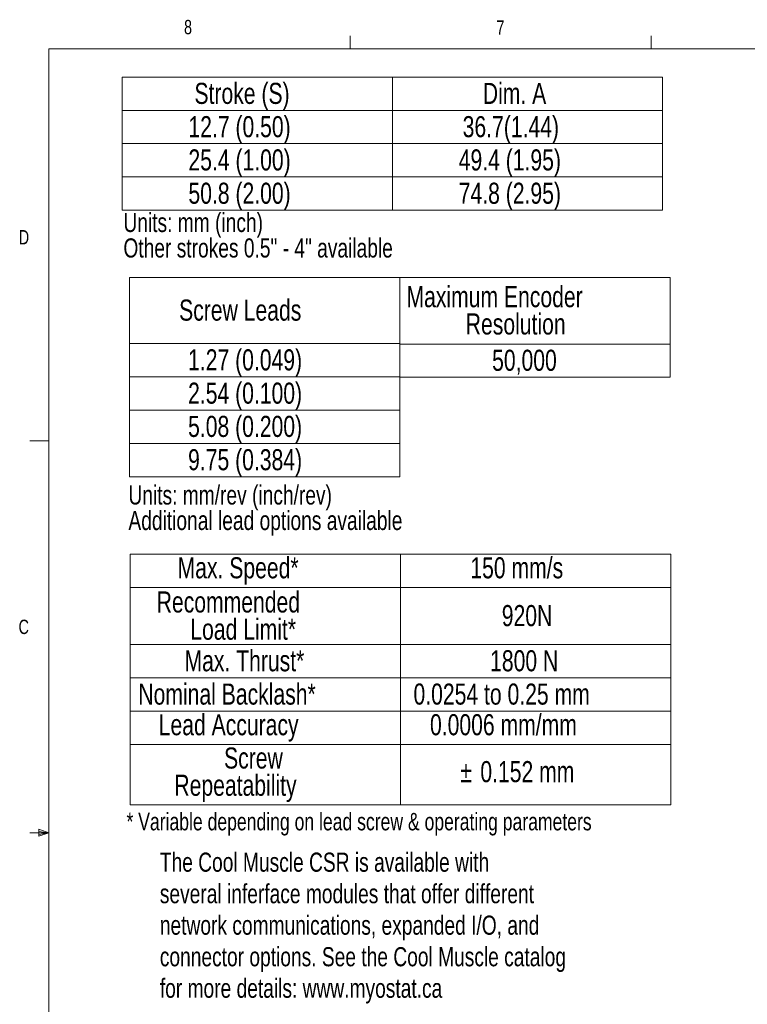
# Model space of a CAD drawing. Header units: millimetres. Extents: x 11 to 421, y 5 to 275.
# Tile 2 of 10: x 11 to 132, y 112 to 275. Entities that reach past the tile are written whole.
import ezdxf

# ---------------------------------------------------------------- set-up
doc = ezdxf.new("R2010")
doc.units = ezdxf.units.MM
doc.styles.add('SLDTEXTSTYLE0', font='TXT', dxfattribs={"width": 0.75})

# ---------------------------------------------------------------- blocks, each defined once
blk = doc.blocks.new('SW_NOTE_0')
at = {"color": 0, "linetype": 'Continuous', "lineweight": 0, "char_height": 3.175, "attachment_point": 1, "style": 'SLDTEXTSTYLE0'}
for s, insert in [('Units: mm/rev (inch/rev)', (0, 4.09)), ('Additional lead options available', (0, -0.14))]:
    blk.add_mtext(s, dxfattribs=dict(at, insert=insert))
blk = doc.blocks.new('SW_NOTE_1')
at = {"color": 0, "linetype": 'Continuous', "lineweight": 0, "char_height": 3.175, "attachment_point": 1, "style": 'SLDTEXTSTYLE0'}
for s, insert in [('Units: mm (inch)', (0, 4.09)), ('Other strokes 0.5" - 4" available', (0, -0.14))]:
    blk.add_mtext(s, dxfattribs=dict(at, insert=insert))
blk = doc.blocks.new('SW_NOTE_2')
at = {"color": 0, "linetype": 'Continuous', "lineweight": 0, "char_height": 3.175, "attachment_point": 1, "style": 'SLDTEXTSTYLE0'}
for s, insert in [('The Cool Muscle CSR is available with', (0, 4.09)), ('several inferface modules that offer different', (0, -1.14)), ('network communications, expanded I/O, and', (0, -6.37)), ('connector options. See the Cool Muscle catalog', (0, -11.61)), ('for more details: www.myostat.ca', (0, -16.84))]:
    blk.add_mtext(s, dxfattribs=dict(at, insert=insert))
blk = doc.blocks.new('SW_TABLEANNOTATION_0')
at = {"color": 0, "linetype": 'Continuous', "lineweight": 0}
for p, q in [((0, 0), (0, -22.1)), ((89.76, 0), (0, 0)), ((44.88, 0), (44.88, -22.1)), ((89.76, -22.1), (89.76, 0)), ((0, -5.53), (89.76, -5.53)), ((0, -11.05), (89.76, -11.05)), ((0, -16.58), (89.76, -16.58)), ((0, -22.1), (89.76, -22.1))]:
    blk.add_line(p, q, dxfattribs=at)
at = {"color": 0, "linetype": 'Continuous', "lineweight": 0, "char_height": 3.5, "attachment_point": 1, "style": 'SLDTEXTSTYLE0'}
for s, insert in [('Stroke (S)', (12.02, -0.95)), ('Dim. A', (59.9, -0.95)), ('12.7 (0.50)', (11.02, -6.48)), ('36.7(1.44)', (56.55, -6.48)), ('25.4 (1.00)', (11.02, -12)), ('49.4 (1.95)', (55.9, -12)), ('50.8 (2.00)', (11.02, -17.53)), ('74.8 (2.95)', (55.9, -17.53))]:
    blk.add_mtext(s, dxfattribs=dict(at, insert=insert))
blk = doc.blocks.new('SW_TABLEANNOTATION_1')
at = {"color": 0, "linetype": 'Continuous', "lineweight": 0}
for p, q in [((0, 0), (0, -33.1)), ((44.88, 0), (0, 0)), ((44.88, -33.1), (44.88, 0)), ((0, -11), (44.88, -11)), ((0, -16.53), (44.88, -16.53)), ((0, -22.05), (44.88, -22.05)), ((0, -27.58), (44.88, -27.58)), ((0, -33.1), (44.88, -33.1))]:
    blk.add_line(p, q, dxfattribs=at)
at = {"color": 0, "linetype": 'Continuous', "lineweight": 0, "char_height": 3.5, "attachment_point": 1, "style": 'SLDTEXTSTYLE0'}
for s, insert in [('Screw Leads', (8.24, -3.69)), ('1.27 (0.049)', (9.73, -11.95)), ('2.54 (0.100)', (9.73, -17.48)), ('5.08 (0.200)', (9.73, -23)), ('9.75 (0.384)', (9.73, -28.53))]:
    blk.add_mtext(s, dxfattribs=dict(at, insert=insert))
blk = doc.blocks.new('SW_TABLEANNOTATION_2')
at = {"color": 0, "linetype": 'Continuous', "lineweight": 0}
for p, q in [((0, 0), (0, -16.6)), ((44.88, 0), (0, 0)), ((44.88, -16.6), (44.88, 0)), ((0, -11.07), (44.88, -11.07)), ((0, -16.6), (44.88, -16.6))]:
    blk.add_line(p, q, dxfattribs=at)
at = {"color": 0, "linetype": 'Continuous', "lineweight": 0, "char_height": 3.5, "attachment_point": 1, "style": 'SLDTEXTSTYLE0'}
for s, insert in [('Maximum Encoder', (1.11, -1.46)), ('Resolution', (10.95, -5.99)), ('50,000', (15.33, -12.02))]:
    blk.add_mtext(s, dxfattribs=dict(at, insert=insert))
blk = doc.blocks.new('SW_TABLEANNOTATION_3')
at = {"color": 0, "linetype": 'Continuous', "lineweight": 0}
for p, q in [((0, 0), (0, -41.63)), ((89.76, 0), (0, 0)), ((44.88, 0), (44.88, -41.63)), ((89.76, -41.63), (89.76, 0)), ((0, -5.53), (89.76, -5.53)), ((0, -15), (89.76, -15)), ((0, -20.53), (89.76, -20.53)), ((0, -26.06), (89.76, -26.06)), ((0, -31.58), (89.76, -31.58)), ((0, -41.63), (89.76, -41.63))]:
    blk.add_line(p, q, dxfattribs=at)
at = {"color": 0, "linetype": 'Continuous', "lineweight": 0, "char_height": 3.5, "attachment_point": 1, "style": 'SLDTEXTSTYLE0'}
for s, insert in [('Max. Speed*', (7.88, -0.51)), ('150 mm/s', (56.49, -0.51)), ('Recommended', (4.41, -6.19)), ('920N', (61.71, -8.45)), ('Load Limit*', (9.99, -10.71)), ('Max. Thrust*', (9.03, -15.95)), ('1800 N', (59.77, -15.95)), ('Nominal Backlash*', (1.36, -21.48)), ('0.0254 to 0.25 mm', (47.05, -21.48)), ('Lead Accuracy', (4.75, -26.57)), ('0.0006 mm/mm', (49.79, -26.57)), ('Screw', (15.6, -32.1)), ('%%p', (54.81, -34.36)), ('0.152 mm', (58.15, -34.36)), ('Repeatability', (7.35, -36.62))]:
    blk.add_mtext(s, dxfattribs=dict(at, insert=insert))

msp = doc.modelspace()

# ---------------------------------------------------------------- linework, layer by layer
at = {"color": 7, "linetype": 'Continuous', "lineweight": 18}
for p, q in [((65.90669, 270.30866), (65.90669, 272.46256)), ((115.91294, 270.30866), (115.91294, 272.46256)), ((15.90679, 270.30866), (415.95679, 270.30866)), ((15.90679, 270.30866), (15.90679, 9.95866)), ((15.90679, 205.22116), (12.73179, 205.22116)), ((14.20038, 140.7435), (14.20038, 139.56016)), ((15.90679, 140.13366), (14.20038, 140.7435)), ((15.90679, 140.13366), (12.73179, 140.13366)), ((15.90679, 140.13366), (14.20038, 140.36323)), ((15.90679, 140.13366), (14.20038, 139.87183)), ((15.90679, 140.13366), (14.20038, 139.56016))]:
    msp.add_line(p, q, dxfattribs=at)

# ---------------------------------------------------------------- block references
at = {"color": 7, "linetype": 'Continuous', "lineweight": 0}
for name, p in [('SW_TABLEANNOTATION_0', (28.03936, 265.62081)), ('SW_NOTE_1', (28.26487, 238.98131)), ('SW_TABLEANNOTATION_1', (29.27363, 232.37189)), ('SW_TABLEANNOTATION_2', (74.15307, 232.37189)), ('SW_NOTE_0', (29.0963, 193.72817)), ('SW_TABLEANNOTATION_3', (29.37793, 186.4048)), ('SW_NOTE_2', (34.3119, 132.75722))]:
    msp.add_blockref(name, p, dxfattribs=at)

# ---------------------------------------------------------------- texts
at = {"color": 7, "linetype": 'Continuous', "lineweight": 0, "attachment_point": 1, "style": 'SLDTEXTSTYLE0'}
for s, insert, char_height in [('8', (38.33086, 275.12006), 2.38125), ('7', (90.19507, 275.0479), 2.38125), ('D', (10.88671, 240.2217), 2.38125), ('C', (10.85379, 175.52273), 2.38125), ('* Variable depending on lead screw & operating parameters', (28.77344, 143.45453), 2.9104167)]:
    msp.add_mtext(s, dxfattribs=dict(at, insert=insert, char_height=char_height))

doc.saveas('drawing.dxf')
